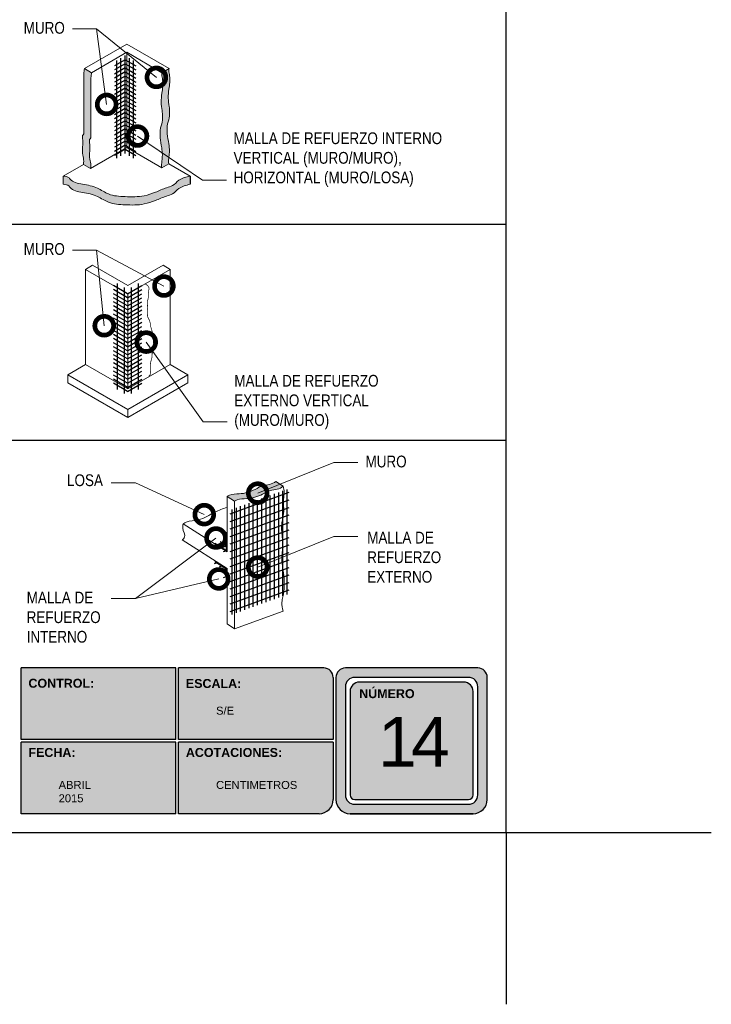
# Model space of a CAD drawing. Header units: millimetres. Extents: x 0 to 30, y 0 to 35.5.
# Tile 4 of 5: x 15.2 to 30, y 0 to 20.9. Entities that reach past the tile are written whole.
import ezdxf

# ---------------------------------------------------------------- set-up
doc = ezdxf.new("R2010")
doc.units = ezdxf.units.MM
doc.linetypes.add('DASHED2', pattern=[9.525, 6.35, -3.175])
for name, color, linetype, lineweight in [('CONSTRUPANEL', 170, 'Continuous', 20), ('hatch', 252, 'Continuous', 0), ('LAMINA ACCESORIOS', 1, 'Continuous', 30), ('TEXTO', 7, 'DASHED2', 0), ('TEXTO CUADRO DATOS', 251, 'Continuous', 0)]:
    doc.layers.add(name, color=color, linetype=linetype, lineweight=lineweight)
doc.layers.add('MURI', color=7, linetype='Continuous')
doc.styles.add('Erika', font='techl___.ttf', dxfattribs={"height": 0.25})
doc.styles.get("Standard").update_dxf_attribs({"font": 'arial.ttf'})
doc.dimstyles.new('Erika', dxfattribs={"dimtxt": 0.25, "dimasz": 0.8, "dimexe": 0.5, "dimexo": 0.5, "dimgap": 0, "dimtad": 0, "dimlfac": 0.1, "dimzin": 1, "dimdsep": 46, "dimtxsty": 'Erika', "dimblk": 'DOTSMALL', "dimcen": 2.5, "dimse1": 1, "dimse2": 1, "dimclrd": 252, "dimclre": 252, "dimclrt": 256, "dimadec": 0, "dimazin": 0, "dimtfac": 1, "dimtmove": 0, "dimatfit": 3, "dimldrblk": 'DOTSMALL', "dimfxl": 1, "dimlwd": 0, "dimlwe": 0, "dimarcsym": 0})
pattern_1 = [(0, (-393.41203, -2763.710795), (0.05625, 0.03247595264), [0.0375, -0.075]), (120, (-393.41203, -2763.710795), (-0.05625, 0.03247595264), [0.0375, -0.075]), (60, (-393.41203, -2763.710795), (1e-17, 0.0649519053), [-0.075, 0.0375])]

# ---------------------------------------------------------------- blocks, each defined once
blk = doc.blocks.new('_DotSmall')
at = {"color": 0, "linetype": 'ByBlock', "const_width": 0.5}
blk.add_lwpolyline([(-0.0625, 0, 1), (0.0625, 0, 1)], format="xyb", close=True, dxfattribs=at)

msp = doc.modelspace()

# ---------------------------------------------------------------- hatches: boundary and pattern name
at = {"true_color": 0xb3b3b3}
h = msp.add_hatch(color=253, dxfattribs=at)
h.paths.add_polyline_path([(22.169, 7.153, 0.414214), (21.969, 6.953), (21.969, 4.353, 0.414214), (22.269, 4.053), (24.888, 4.053, 0.414214), (25.188, 4.353), (25.188, 6.953, 0.414214), (24.988, 7.153)])
h.paths.add_polyline_path([(24.988, 6.753), (24.988, 4.453, -0.414214), (24.788, 4.253), (22.369, 4.253, -0.414214), (22.169, 4.453), (22.169, 6.753, -0.414214), (22.369, 6.953), (24.788, 6.953, -0.414214)], flags=16)
h.paths.add_polyline_path([(24.888, 6.653), (24.888, 4.453, -0.414214), (24.788, 4.353), (22.369, 4.353, -0.414214), (22.269, 4.453), (22.269, 6.653, -0.414214), (22.469, 6.853), (24.688, 6.853, -0.414214)], flags=0)
h.paths.add_polyline_path([(22.873, 6.559), (24.176, 6.559), (24.176, 4.303), (22.873, 4.303)], flags=8)
h.paths.add_polyline_path([(22.417, 8.338), (23.661, 8.338), (23.661, 8.047), (22.417, 8.047)], flags=9)
h = msp.add_hatch(color=253, dxfattribs=at)
h.paths.add_polyline_path([(18.558, 5.633), (18.558, 7.153), (15.267, 7.153), (15.267, 5.633)])
h.paths.add_polyline_path([(18.558, 5.573), (15.267, 5.573), (15.267, 4.053), (18.558, 4.053)])
h.paths.add_polyline_path([(18.618, 5.573), (18.618, 4.053), (21.609, 4.053, 0.414214), (21.909, 4.353), (21.909, 5.573)])
h.paths.add_polyline_path([(18.618, 7.153), (18.618, 5.633), (21.909, 5.633), (21.909, 6.953, 0.414214), (21.709, 7.153)])
at = {"layer": 'hatch', "linetype": 'Continuous'}
h = msp.add_hatch(dxfattribs=at)
h.set_pattern_fill('HONEY', color=256, scale=0.3)
h.set_pattern_definition(pattern_1)
edge = h.paths.add_edge_path()
edge.add_spline(control_points=[(5.153, 20.984), (5.146, 21.011), (5.125, 21.091), (5.157, 21.216), (5.205, 21.364), (5.046, 21.587), (5.104, 21.95), (5.087, 22.347), (5.293, 22.651), (5.06, 23.088), (5.118, 23.546), (5.173, 23.892), (5.187, 23.983)], knot_values=[0, 0, 0, 0, 0.082788, 0.245041, 0.381277, 0.519356, 1.007406, 1.418515, 1.706842, 1.999474, 2.774674, 3.051408, 3.051408, 3.051408, 3.051408], degree=3, periodic=0)
edge.add_line((5.187, 23.983), (5.07, 24.057))
edge.add_spline(control_points=[(5.07, 24.057), (5.055, 23.967), (5.001, 23.621), (4.942, 23.163), (5.175, 22.726), (4.969, 22.421), (4.986, 22.025), (4.929, 21.662), (5.087, 21.439), (5.039, 21.291), (5.008, 21.166), (5.028, 21.086), (5.035, 21.059)], knot_values=[0, 0, 0, 0, 0.276734, 1.051934, 1.344566, 1.632893, 2.044003, 2.532052, 2.670131, 2.806367, 2.96862, 3.051408, 3.051408, 3.051408, 3.051408], degree=3, periodic=0)
edge.add_line((5.035, 21.059), (5.153, 20.984))
edge = h.paths.add_edge_path()
edge.add_spline(control_points=[(5.187, 23.983), (5.244, 23.983), (5.349, 23.984), (5.503, 24.14), (5.855, 24.086), (6.143, 24.33), (6.441, 24.458), (6.644, 24.464), (6.81, 24.555), (6.953, 24.617), (7.097, 24.685), (7.28, 24.69), (7.401, 24.765), (7.487, 24.817)], knot_values=[0, 0, 0, 0, 0.164973, 0.299896, 0.617064, 1.115294, 1.370765, 1.581038, 1.70658, 1.933168, 2.052752, 2.177981, 2.470197, 2.470197, 2.470197, 2.470197], degree=3, periodic=0)
edge.add_line((7.487, 24.817), (7.368, 24.893))
edge.add_spline(control_points=[(7.368, 24.893), (7.282, 24.84), (7.161, 24.765), (6.978, 24.76), (6.834, 24.692), (6.691, 24.63), (6.525, 24.539), (6.322, 24.534), (6.024, 24.406), (5.736, 24.162), (5.384, 24.216), (5.23, 24.06), (5.126, 24.058), (5.07, 24.057)], knot_values=[0, 0, 0, 0, 0.292216, 0.417444, 0.537029, 0.763617, 0.889159, 1.099432, 1.354903, 1.853133, 2.170301, 2.305224, 2.46887, 2.46887, 2.46887, 2.46887], degree=3, periodic=0)
edge.add_line((5.07, 24.057), (5.187, 23.983))
edge = h.paths.add_edge_path()
edge.add_spline(control_points=[(12.637, 24.209), (12.649, 24.238), (12.698, 24.326), (12.899, 24.322), (13.089, 24.36), (13.195, 24.523), (13.381, 24.506), (13.549, 24.541), (13.711, 24.622), (13.823, 24.691), (13.942, 24.715), (13.952, 24.743)], knot_values=[0.045855, 0.045855, 0.045855, 0.045855, 0.13456, 0.349437, 0.565384, 0.70159, 0.87673, 1.0678, 1.226826, 1.401325, 1.505119, 1.505119, 1.505119, 1.505119], degree=3, periodic=0)
edge.add_line((13.952, 24.743), (13.833, 24.818))
edge.add_spline(control_points=[(13.833, 24.818), (13.823, 24.791), (13.704, 24.767), (13.592, 24.698), (13.43, 24.617), (13.262, 24.582), (13.076, 24.598), (12.97, 24.436), (12.808, 24.404), (12.679, 24.401), (12.637, 24.392)], knot_values=[0.220714, 0.220714, 0.220714, 0.220714, 0.324508, 0.499006, 0.658033, 0.849103, 1.024243, 1.160448, 1.376396, 1.505119, 1.505119, 1.505119, 1.505119], degree=3, periodic=0)
edge.add_line((12.637, 24.392), (12.637, 24.209))
edge = h.paths.add_edge_path()
edge.add_spline(control_points=[(19.81, 10.698), (19.828, 10.708), (19.906, 10.754), (20.122, 10.744), (20.361, 10.813), (20.557, 10.938), (20.717, 10.943), (20.812, 10.986), (20.846, 11.021)], knot_values=[0, 0, 0, 0, 0.062822, 0.268868, 0.620482, 0.800806, 0.949449, 1.094781, 1.094781, 1.094781, 1.094781], degree=3, periodic=0)
edge.add_line((20.846, 11.021), (20.687, 11.122))
edge.add_spline(control_points=[(20.687, 11.122), (20.652, 11.088), (20.558, 11.045), (20.397, 11.04), (20.201, 10.915), (19.962, 10.845), (19.746, 10.855), (19.668, 10.81), (19.65, 10.799)], knot_values=[0, 0, 0, 0, 0.145332, 0.293975, 0.474299, 0.825913, 1.031958, 1.094781, 1.094781, 1.094781, 1.094781], degree=3, periodic=0)
edge.add_line((19.65, 10.799), (19.81, 10.698))
edge = h.paths.add_edge_path()
edge.add_spline(control_points=[(19.655, 23.28), (19.656, 23.292), (19.66, 23.341), (19.639, 23.394), (19.635, 23.436), (19.634, 23.441)], knot_values=[0.062083, 0.062083, 0.062083, 0.062083, 0.098433, 0.210349, 0.226324, 0.226324, 0.226324, 0.226324], degree=3, periodic=0)
edge.add_line((19.634, 23.441), (18.882, 23.007))
edge.add_line((18.882, 23.007), (18.882, 22.834))
edge.add_line((18.882, 22.834), (19.655, 23.28))
h = msp.add_hatch(dxfattribs=at)
h.set_pattern_fill('HONEY', color=256, scale=0.3)
h.set_pattern_definition(pattern_1)
edge = h.paths.add_edge_path()
edge.add_spline(control_points=[(16.747, 17.777), (16.749, 17.821), (16.753, 17.888), (16.702, 18.067), (16.752, 18.223), (16.713, 18.387), (16.75, 18.417), (16.741, 18.798), (16.758, 19.215), (16.746, 19.674), (16.761, 19.777), (16.766, 19.813)], knot_values=[0, 0, 0, 0, 0.132451, 0.19783, 0.551749, 0.613394, 0.659281, 0.67456, 1.73247, 1.936358, 2.044923, 2.044923, 2.044923, 2.044923], degree=3, periodic=0)
edge.add_line((16.766, 19.813), (16.616, 19.9))
edge.add_spline(control_points=[(16.616, 19.9), (16.611, 19.864), (16.596, 19.76), (16.608, 19.302), (16.591, 18.885), (16.6, 18.504), (16.563, 18.473), (16.602, 18.31), (16.552, 18.153), (16.603, 17.974), (16.599, 17.908), (16.597, 17.863)], knot_values=[0, 0, 0, 0, 0.108565, 0.312452, 1.370363, 1.385642, 1.431529, 1.493174, 1.847093, 1.912472, 2.044923, 2.044923, 2.044923, 2.044923], degree=3, periodic=0)
edge.add_line((16.597, 17.863), (16.747, 17.777))
edge = h.paths.add_edge_path()
edge.add_spline(control_points=[(18.41, 17.878), (18.398, 17.924), (18.416, 18.017), (18.428, 18.157), (18.402, 18.39), (18.348, 18.618), (18.42, 18.833), (18.433, 18.958), (18.419, 19.112), (18.389, 19.276), (18.418, 19.494), (18.45, 19.691), (18.408, 19.835), (18.414, 19.885), (18.416, 19.9)], knot_values=[0, 0, 0, 0, 0.14506, 0.268688, 0.424546, 0.847297, 0.937514, 1.098375, 1.222003, 1.401255, 1.593694, 1.879417, 1.987967, 2.03127, 2.03127, 2.03127, 2.03127], degree=3, periodic=0)
edge.add_line((18.416, 19.9), (18.266, 19.813))
edge.add_spline(control_points=[(18.266, 19.813), (18.264, 19.799), (18.258, 19.748), (18.3, 19.605), (18.268, 19.408), (18.239, 19.19), (18.269, 19.026), (18.283, 18.872), (18.27, 18.746), (18.198, 18.532), (18.252, 18.303), (18.278, 18.07), (18.266, 17.93), (18.248, 17.838), (18.26, 17.791)], knot_values=[0, 0, 0, 0, 0.043303, 0.151853, 0.437576, 0.630015, 0.809267, 0.932896, 1.093756, 1.183973, 1.606724, 1.762582, 1.88621, 2.03127, 2.03127, 2.03127, 2.03127], degree=3, periodic=0)
edge.add_line((18.26, 17.791), (18.41, 17.878))
edge = h.paths.add_edge_path()
edge.add_spline(control_points=[(16.166, 17.439), (16.213, 17.434), (16.27, 17.429), (16.356, 17.303), (16.596, 17.265), (16.88, 17.211), (17.147, 17.017), (17.5, 17), (17.839, 16.992), (18.132, 17.091), (18.321, 17.181), (18.509, 17.229), (18.634, 17.385), (18.78, 17.419), (18.866, 17.439)], knot_values=[0, 0, 0, 0, 0.128165, 0.157399, 0.446042, 0.779336, 1.042763, 1.398482, 1.809701, 2.055869, 2.313984, 2.444002, 2.622792, 2.88017, 2.88017, 2.88017, 2.88017], degree=3, periodic=0)
edge.add_line((18.866, 17.439), (18.866, 17.615))
edge.add_spline(control_points=[(18.866, 17.615), (18.78, 17.595), (18.634, 17.561), (18.509, 17.405), (18.321, 17.357), (18.132, 17.267), (17.839, 17.168), (17.5, 17.176), (17.147, 17.194), (16.88, 17.387), (16.596, 17.441), (16.356, 17.479), (16.27, 17.605), (16.213, 17.61), (16.166, 17.615)], knot_values=[0, 0, 0, 0, 0.257379, 0.436169, 0.566186, 0.824301, 1.07047, 1.481689, 1.837408, 2.100835, 2.434129, 2.722771, 2.752006, 2.88017, 2.88017, 2.88017, 2.88017], degree=3, periodic=0)
edge.add_line((16.166, 17.615), (16.166, 17.439))
edge = h.paths.add_edge_path()
edge.add_spline(control_points=[(8.607, 15.023), (8.621, 15.124), (8.601, 15.302), (8.482, 15.538), (8.524, 15.88), (8.593, 16.229), (8.532, 16.551), (8.62, 16.709), (8.609, 16.869), (8.498, 17.139), (8.53, 17.463), (8.62, 17.773), (8.602, 17.925), (8.591, 18.016)], knot_values=[0, 0, 0, 0, 0.307126, 0.515854, 0.778997, 1.305124, 1.599206, 1.704983, 1.828659, 2.062976, 2.577067, 2.756793, 3.028826, 3.028826, 3.028826, 3.028826], degree=3, periodic=0)
edge.add_line((8.591, 18.016), (8.472, 18.092))
edge.add_spline(control_points=[(8.472, 18.092), (8.483, 18.001), (8.501, 17.849), (8.411, 17.538), (8.379, 17.215), (8.49, 16.944), (8.501, 16.784), (8.413, 16.627), (8.474, 16.304), (8.405, 15.956), (8.363, 15.614), (8.482, 15.377), (8.502, 15.2), (8.488, 15.098)], knot_values=[0, 0, 0, 0, 0.272033, 0.451759, 0.96585, 1.200167, 1.323843, 1.42962, 1.723702, 2.249829, 2.512972, 2.7217, 3.028826, 3.028826, 3.028826, 3.028826], degree=3, periodic=0)
edge.add_line((8.488, 15.098), (8.607, 15.023))
edge = h.paths.add_edge_path()
edge.add_spline(control_points=[(8.591, 18.016), (8.73, 18.065), (8.89, 18.194), (9.145, 18.157), (9.224, 18.282), (9.389, 18.254), (9.555, 18.343), (9.71, 18.465), (9.878, 18.455), (10.01, 18.559), (10.188, 18.576), (10.427, 18.634), (10.632, 18.777), (10.868, 18.769), (10.929, 18.843), (10.94, 18.856)], knot_values=[0, 0, 0, 0, 0.441958, 0.570509, 0.706181, 0.807671, 1.030169, 1.251289, 1.375949, 1.507301, 1.731632, 1.901348, 2.241588, 2.47161, 2.522468, 2.522468, 2.522468, 2.522468], degree=3, periodic=0)
edge.add_line((10.94, 18.856), (10.821, 18.932))
edge.add_spline(control_points=[(10.821, 18.932), (10.81, 18.919), (10.749, 18.845), (10.513, 18.853), (10.308, 18.71), (10.069, 18.652), (9.891, 18.634), (9.759, 18.531), (9.591, 18.54), (9.436, 18.418), (9.27, 18.33), (9.105, 18.357), (9.026, 18.232), (8.771, 18.27), (8.611, 18.141), (8.472, 18.092)], knot_values=[0, 0, 0, 0, 0.050858, 0.280879, 0.62112, 0.790836, 1.015166, 1.146519, 1.271179, 1.492299, 1.714797, 1.816287, 1.951959, 2.08051, 2.522468, 2.522468, 2.522468, 2.522468], degree=3, periodic=0)
edge.add_line((8.472, 18.092), (8.591, 18.016))

# ---------------------------------------------------------------- linework, layer by layer
at = {"color": 253, "true_color": 0xb3b3b3}
for p, q in [((15.267, 5.633), (15.267, 7.153)), ((18.558, 7.153), (15.267, 7.153)), ((18.558, 5.633), (18.558, 7.153)), ((18.618, 5.633), (18.618, 7.153)), ((21.709, 7.153), (18.618, 7.153)), ((24.988, 7.153), (22.169, 7.153)), ((21.909, 6.953), (21.909, 5.633)), ((21.969, 6.953), (21.969, 4.353)), ((24.788, 6.953), (22.369, 6.953)), ((25.188, 4.353), (25.188, 6.953)), ((22.169, 6.753), (22.169, 4.453)), ((24.688, 6.853), (22.469, 6.853)), ((24.988, 4.453), (24.988, 6.753)), ((22.269, 6.653), (22.269, 4.453)), ((24.888, 4.453), (24.888, 6.653)), ((18.558, 5.633), (15.267, 5.633)), ((15.267, 4.053), (15.267, 5.573)), ((18.558, 5.573), (15.267, 5.573)), ((18.558, 4.053), (18.558, 5.573)), ((21.909, 5.633), (18.618, 5.633)), ((18.618, 4.053), (18.618, 5.573)), ((21.909, 5.573), (18.618, 5.573)), ((21.909, 5.573), (21.909, 4.353)), ((22.369, 4.353), (24.788, 4.353)), ((22.369, 4.253), (24.788, 4.253)), ((18.558, 4.053), (15.267, 4.053)), ((21.609, 4.053), (18.618, 4.053)), ((24.888, 4.053), (22.269, 4.053)), ((22.269, 4.053), (24.888, 4.053))]:
    msp.add_line(p, q, dxfattribs=at)
at = {"color": 254, "true_color": 0xe3e3e3}
for q in [(25.588, 0), (25.588, 0), (29.958, 3.653)]:
    msp.add_line((25.588, 3.653), q, dxfattribs=at)
msp.add_lwpolyline([(3.998, 3.653), (25.588, 3.653), (25.588, 31.593), (3.998, 31.593)], close=True, dxfattribs=at)
at = {"color": 253, "true_color": 0xb3b3b3}
for centre, radius, start, end in [((21.709, 6.953), 0.2, 0, 90), ((22.169, 6.953), 0.2, 90, 180), ((24.988, 6.953), 0.2, 0, 90), ((22.369, 6.753), 0.2, 90, 180), ((24.788, 6.753), 0.2, 0, 90), ((22.469, 6.653), 0.2, 90, 180), ((24.688, 6.653), 0.2, 0, 90), ((22.369, 4.453), 0.2, 180, 270), ((22.369, 4.453), 0.1, 180, 270), ((24.788, 4.453), 0.2, 270, 0), ((24.788, 4.453), 0.1, 270, 360), ((21.609, 4.353), 0.3, 270, 0), ((22.269, 4.353), 0.3, 180, 270), ((22.269, 4.353), 0.3, 180, 270), ((24.888, 4.353), 0.3, 270, 0), ((24.888, 4.353), 0.3, 270, 0)]:
    msp.add_arc(centre, radius, start, end, dxfattribs=at)
at = {"layer": 'CONSTRUPANEL'}
for p, q in [((17.516, 20.419), (16.616, 19.9)), ((17.516, 20.419), (18.416, 19.9)), ((17.516, 20.246), (16.766, 19.813)), ((17.516, 18.221), (17.516, 20.246)), ((17.516, 20.246), (18.266, 19.813)), ((16.616, 19.9), (16.766, 19.813)), ((18.416, 19.9), (18.266, 19.813)), ((17.516, 18.221), (16.747, 17.777)), ((17.516, 18.221), (18.26, 17.791)), ((16.597, 17.863), (16.166, 17.615)), ((16.597, 17.863), (16.747, 17.777)), ((18.41, 17.878), (18.26, 17.791)), ((18.41, 17.878), (18.866, 17.615)), ((16.166, 17.615), (16.166, 17.439)), ((16.638, 15.63), (16.788, 15.717)), ((17.538, 15.284), (16.788, 15.717)), ((17.538, 15.284), (18.288, 15.717)), ((18.438, 15.63), (18.288, 15.717)), ((17.538, 15.111), (16.638, 15.63)), ((16.638, 15.63), (16.638, 13.605)), ((17.538, 15.111), (18.438, 15.63)), ((18.438, 15.63), (18.438, 13.605)), ((17.538, 15.111), (17.538, 13.086)), ((17.538, 15.111), (17.538, 13.086)), ((16.263, 13.389), (16.638, 13.605)), ((17.538, 13.086), (16.638, 13.605)), ((17.538, 13.086), (18.438, 13.605)), ((18.813, 13.389), (18.438, 13.605)), ((17.538, 12.653), (16.263, 13.389)), ((16.263, 13.389), (16.263, 13.216)), ((17.538, 12.48), (16.263, 13.216)), ((17.538, 12.653), (18.813, 13.389)), ((17.538, 12.48), (18.813, 13.216)), ((18.813, 13.389), (18.813, 13.216)), ((17.538, 12.653), (17.538, 12.48)), ((20.687, 11.122), (20.846, 11.021)), ((19.65, 9.622), (19.65, 10.799)), ((19.65, 10.799), (19.81, 10.698)), ((19.81, 7.988), (19.81, 10.698)), ((18.715, 10.217), (19.65, 9.622)), ((18.695, 9.875), (19.65, 9.267)), ((19.65, 8.09), (19.65, 9.267)), ((19.811, 7.988), (20.845, 8.364)), ((19.65, 8.09), (19.811, 7.988))]:
    msp.add_line(p, q, dxfattribs=at)
at = {"layer": 'CONSTRUPANEL', "color": 0}
for p, q in [((18.348, 19.86), (18.348, 19.86)), ((18.36, 17.85), (18.36, 17.85))]:
    msp.add_line(p, q, dxfattribs=at)
at = {"layer": 'CONSTRUPANEL', "const_width": 0.015}
msp.add_lwpolyline([(17.905, 15.322), (17.924, 15.31), (17.944, 15.297), (17.969, 15.275), (17.988, 15.24), (17.988, 15.211), (17.983, 15.168), (17.983, 15.134), (17.974, 15.123), (17.974, 15.024), (17.964, 14.98), (17.954, 14.97), (17.959, 14.813), (17.954, 14.734), (17.959, 14.622), (17.998, 14.548), (18.013, 14.499), (18.028, 14.406), (18.057, 14.307), (18.072, 14.199), (18.082, 14.088), (18.091, 14.03), (18.087, 13.968), (18.077, 13.924), (18.057, 13.87), (18.057, 13.827), (18.052, 13.789), (18.052, 13.762), (18.042, 13.713), (18.033, 13.683), (18.023, 13.658), (18.018, 13.552), (18.018, 13.487), (18.023, 13.445), (18.018, 13.403), (18.008, 13.384), (17.988, 13.359), (17.988, 13.346)], dxfattribs=at)
at = {"layer": 'CONSTRUPANEL', "linetype": 'Continuous'}
for points in [[(16.616, 19.9), (16.603, 19.792), (16.6, 19.588), (16.6, 18.53), (16.599, 18.515), (16.576, 18.475), (16.576, 18.414), (16.58, 18.06), (16.594, 17.996), (16.597, 17.863)], [(16.766, 19.813), (16.753, 19.705), (16.75, 19.501), (16.75, 18.443), (16.749, 18.428), (16.726, 18.389), (16.726, 18.327), (16.73, 17.973), (16.744, 17.909), (16.747, 17.777)], [(16.166, 17.615), (16.288, 17.576), (16.306, 17.553), (16.573, 17.443), (16.895, 17.356), (17.128, 17.233), (17.479, 17.178), (17.89, 17.197), (18.125, 17.27), (18.365, 17.366), (18.487, 17.411), (18.625, 17.525), (18.866, 17.615)], [(16.166, 17.439), (16.288, 17.4), (16.306, 17.377), (16.573, 17.267), (16.895, 17.18), (17.128, 17.057), (17.479, 17.002), (17.89, 17.021), (18.125, 17.094), (18.365, 17.19), (18.487, 17.235), (18.625, 17.349), (18.866, 17.439)]]:
    msp.add_spline(points, degree=3, dxfattribs=at)
for points, knots in [([(18.416, 19.9), (18.414, 19.885), (18.408, 19.835), (18.45, 19.691), (18.418, 19.494), (18.389, 19.276), (18.419, 19.112), (18.433, 18.958), (18.42, 18.833), (18.348, 18.618), (18.402, 18.39), (18.428, 18.157), (18.416, 18.017), (18.398, 17.924), (18.41, 17.878)], [0, 0, 0, 0, 0.043303, 0.151853, 0.437576, 0.630015, 0.809267, 0.932896, 1.093756, 1.183973, 1.606724, 1.762582, 1.88621, 2.03127, 2.03127, 2.03127, 2.03127]), ([(18.266, 19.813), (18.264, 19.799), (18.258, 19.748), (18.3, 19.605), (18.268, 19.408), (18.239, 19.19), (18.269, 19.026), (18.283, 18.872), (18.27, 18.746), (18.198, 18.532), (18.252, 18.303), (18.278, 18.07), (18.266, 17.93), (18.248, 17.838), (18.26, 17.791)], [0, 0, 0, 0, 0.043303, 0.151853, 0.437576, 0.630015, 0.809267, 0.932896, 1.093756, 1.183973, 1.606724, 1.762582, 1.88621, 2.03127, 2.03127, 2.03127, 2.03127]), ([(19.65, 10.799), (19.668, 10.81), (19.746, 10.855), (19.962, 10.845), (20.201, 10.915), (20.397, 11.04), (20.558, 11.045), (20.652, 11.088), (20.687, 11.122)], [0, 0, 0, 0, 0.062822, 0.268868, 0.620482, 0.800806, 0.949449, 1.094781, 1.094781, 1.094781, 1.094781]), ([(19.81, 10.698), (19.828, 10.708), (19.906, 10.754), (20.122, 10.744), (20.361, 10.813), (20.557, 10.938), (20.717, 10.943), (20.812, 10.986), (20.846, 11.021)], [0, 0, 0, 0, 0.062822, 0.268868, 0.620482, 0.800806, 0.949449, 1.094781, 1.094781, 1.094781, 1.094781]), ([(20.846, 11.021), (20.857, 10.976), (20.879, 10.884), (20.833, 10.691), (20.879, 10.472), (20.799, 10.21), (20.818, 9.993), (20.852, 9.757), (20.787, 9.482), (20.883, 9.107), (20.869, 8.775), (20.805, 8.527), (20.828, 8.426), (20.845, 8.364)], [0, 0, 0, 0, 0.134163, 0.281835, 0.583168, 0.781976, 1.090452, 1.225009, 1.497091, 1.914222, 2.363189, 2.483765, 2.671044, 2.671044, 2.671044, 2.671044]), ([(18.715, 10.217), (18.738, 10.23), (18.836, 10.287), (19.094, 10.279), (19.354, 10.467), (19.563, 10.54), (19.65, 10.57)], [0, 0, 0, 0, 0.07713, 0.338944, 0.729321, 1.004681, 1.004681, 1.004681, 1.004681]), ([(18.694, 9.875), (18.715, 9.893), (18.788, 9.96), (18.69, 10.093), (18.71, 10.188), (18.715, 10.217)], [0, 0, 0, 0, 0.0770373, 0.2759327, 0.3647516, 0.3647516, 0.3647516, 0.3647516])]:
    msp.add_open_spline(points, degree=3, knots=knots, dxfattribs=at)
at = {"layer": 'DEFPOINTS', "linetype": 'Continuous'}
for p, q in [((14.793, 16.593), (25.588, 16.593)), ((14.793, 11.997), (25.588, 11.997))]:
    msp.add_line(p, q, dxfattribs=at)
at = {"layer": 'LAMINA ACCESORIOS'}
for p, q in [((17.392, 18.045), (17.392, 20.123)), ((17.482, 18.096), (17.482, 20.175)), ((17.571, 18.045), (17.571, 20.123)), ((17.482, 20.088), (17.257, 19.958)), ((17.482, 20.002), (17.257, 19.872)), ((17.482, 19.915), (17.257, 19.785)), ((17.303, 17.993), (17.303, 20.072)), ((17.482, 20.088), (17.707, 19.958)), ((17.482, 20.088), (17.707, 19.958)), ((17.482, 20.002), (17.707, 19.872)), ((17.482, 19.915), (17.707, 19.785)), ((17.661, 17.993), (17.661, 20.072)), ((17.482, 19.829), (17.257, 19.699)), ((17.482, 19.742), (17.257, 19.612)), ((17.482, 19.829), (17.707, 19.699)), ((17.482, 19.742), (17.707, 19.612)), ((17.482, 19.655), (17.257, 19.525)), ((17.482, 19.569), (17.257, 19.439)), ((17.482, 19.482), (17.257, 19.352)), ((17.482, 19.655), (17.707, 19.525)), ((17.482, 19.569), (17.707, 19.439)), ((17.482, 19.482), (17.707, 19.352)), ((17.482, 19.396), (17.257, 19.266)), ((17.482, 19.309), (17.257, 19.179)), ((17.482, 19.396), (17.707, 19.266)), ((17.482, 19.309), (17.707, 19.179)), ((17.482, 19.222), (17.257, 19.092)), ((17.482, 19.136), (17.257, 19.006)), ((17.482, 19.222), (17.707, 19.092)), ((17.482, 19.136), (17.707, 19.006)), ((17.482, 19.049), (17.257, 18.919)), ((17.482, 18.963), (17.257, 18.833)), ((17.482, 18.876), (17.257, 18.746)), ((17.482, 19.049), (17.707, 18.919)), ((17.482, 18.963), (17.707, 18.833)), ((17.482, 18.876), (17.707, 18.746)), ((17.482, 18.789), (17.257, 18.659)), ((17.482, 18.703), (17.257, 18.573)), ((17.482, 18.789), (17.707, 18.659)), ((17.482, 18.703), (17.707, 18.573)), ((17.482, 18.616), (17.257, 18.486)), ((17.482, 18.53), (17.257, 18.4)), ((17.482, 18.443), (17.257, 18.313)), ((17.482, 18.616), (17.707, 18.486)), ((17.482, 18.53), (17.707, 18.4)), ((17.482, 18.443), (17.707, 18.313)), ((17.482, 18.356), (17.257, 18.226)), ((17.482, 18.27), (17.257, 18.14)), ((17.482, 18.356), (17.707, 18.226)), ((17.482, 18.27), (17.707, 18.14)), ((17.482, 18.183), (17.257, 18.053)), ((17.482, 18.183), (17.707, 18.053)), ((17.309, 15.329), (17.309, 14.722)), ((17.759, 15.329), (17.759, 14.722)), ((17.534, 15.112), (17.234, 15.285)), ((17.534, 15.025), (17.234, 15.199)), ((17.534, 14.939), (17.234, 15.112)), ((17.459, 15.242), (17.459, 14.636)), ((17.534, 15.112), (17.834, 15.285)), ((17.534, 15.025), (17.834, 15.199)), ((17.534, 14.939), (17.834, 15.112)), ((17.609, 15.242), (17.609, 14.636)), ((17.609, 15.242), (17.609, 14.636)), ((17.534, 14.852), (17.234, 15.025)), ((17.534, 14.766), (17.234, 14.939)), ((17.309, 14.896), (17.309, 13.077)), ((17.534, 14.852), (17.834, 15.025)), ((17.534, 14.766), (17.834, 14.939)), ((17.759, 14.896), (17.759, 13.077)), ((17.534, 14.679), (17.234, 14.852)), ((17.534, 14.679), (17.234, 14.852)), ((17.534, 14.592), (17.234, 14.766)), ((17.534, 14.506), (17.234, 14.679)), ((17.459, 14.809), (17.459, 12.99)), ((17.534, 14.679), (17.834, 14.852)), ((17.534, 14.679), (17.834, 14.852)), ((17.534, 14.592), (17.834, 14.766)), ((17.534, 14.506), (17.834, 14.679)), ((17.609, 14.809), (17.609, 12.99)), ((17.609, 14.809), (17.609, 12.99)), ((17.534, 14.419), (17.234, 14.592)), ((17.534, 14.333), (17.234, 14.506)), ((17.534, 14.419), (17.834, 14.592)), ((17.534, 14.333), (17.834, 14.506)), ((17.534, 14.244), (17.234, 14.417)), ((17.534, 14.157), (17.234, 14.33)), ((17.534, 14.07), (17.234, 14.244)), ((17.534, 14.244), (17.834, 14.417)), ((17.534, 14.157), (17.834, 14.33)), ((17.534, 14.07), (17.834, 14.244)), ((17.534, 13.984), (17.234, 14.157)), ((17.534, 13.897), (17.234, 14.07)), ((17.534, 13.984), (17.834, 14.157)), ((17.534, 13.897), (17.834, 14.07)), ((17.534, 13.811), (17.234, 13.984)), ((17.534, 13.724), (17.234, 13.897)), ((17.534, 13.811), (17.834, 13.984)), ((17.534, 13.724), (17.834, 13.897)), ((17.534, 13.64), (17.234, 13.813)), ((17.534, 13.553), (17.234, 13.726)), ((17.534, 13.467), (17.234, 13.64)), ((17.534, 13.64), (17.834, 13.813)), ((17.534, 13.553), (17.834, 13.726)), ((17.534, 13.467), (17.834, 13.64)), ((17.534, 13.38), (17.234, 13.553)), ((17.534, 13.293), (17.234, 13.467)), ((17.534, 13.38), (17.834, 13.553)), ((17.534, 13.293), (17.834, 13.467)), ((17.534, 13.207), (17.234, 13.38)), ((17.534, 13.12), (17.234, 13.293)), ((17.534, 13.034), (17.234, 13.207)), ((17.534, 13.207), (17.834, 13.38)), ((17.534, 13.12), (17.834, 13.293)), ((17.534, 13.034), (17.834, 13.207)), ((20.84, 9.802), (20.84, 10.919)), ((20.93, 9.835), (20.93, 10.952)), ((19.715, 10.43), (20.975, 10.889)), ((19.715, 10.27), (20.975, 10.729)), ((20.21, 9.573), (20.21, 10.69)), ((20.3, 9.605), (20.3, 10.723)), ((20.39, 9.638), (20.39, 10.756)), ((20.48, 9.671), (20.48, 10.788)), ((20.57, 9.704), (20.57, 10.821)), ((20.66, 9.736), (20.66, 10.854)), ((20.75, 9.769), (20.75, 10.887)), ((19.715, 10.111), (20.975, 10.569)), ((19.76, 9.409), (19.76, 10.526)), ((19.85, 9.442), (19.85, 10.559)), ((19.94, 9.474), (19.94, 10.592)), ((20.03, 9.507), (20.03, 10.625)), ((20.12, 9.54), (20.12, 10.657)), ((19.715, 9.951), (20.975, 10.41)), ((19.715, 9.792), (20.975, 10.25)), ((19.715, 9.632), (20.975, 10.091)), ((19.387, 9.761), (19.65, 9.857)), ((19.504, 9.845), (19.65, 9.752)), ((19.577, 9.948), (19.65, 9.972)), ((19.617, 9.887), (19.65, 9.866)), ((19.636, 9.648), (19.636, 10.038)), ((19.715, 9.472), (20.975, 9.931)), ((19.39, 9.804), (19.636, 9.648)), ((19.489, 9.696), (19.65, 9.755)), ((19.577, 9.788), (19.65, 9.812)), ((19.577, 9.629), (19.65, 9.653)), ((19.715, 9.313), (20.975, 9.771)), ((20.39, 8.521), (20.39, 9.638)), ((20.48, 8.554), (20.48, 9.671)), ((20.57, 8.586), (20.57, 9.704)), ((20.66, 8.619), (20.66, 9.736)), ((20.75, 8.652), (20.75, 9.769)), ((20.84, 8.685), (20.84, 9.802)), ((20.93, 8.717), (20.93, 9.835)), ((19.715, 9.153), (20.975, 9.612)), ((19.715, 8.993), (20.975, 9.452)), ((19.85, 8.324), (19.85, 9.442)), ((19.94, 8.357), (19.94, 9.474)), ((20.03, 8.39), (20.03, 9.507)), ((20.12, 8.423), (20.12, 9.54)), ((20.21, 8.455), (20.21, 9.573)), ((20.3, 8.488), (20.3, 9.605)), ((19.387, 9.372), (19.449, 9.395)), ((19.39, 9.415), (19.636, 9.259)), ((19.489, 9.307), (19.551, 9.33)), ((19.577, 9.24), (19.65, 9.264)), ((19.636, 8.869), (19.636, 9.259)), ((19.715, 8.834), (20.975, 9.292)), ((19.76, 8.291), (19.76, 9.409)), ((19.577, 9.08), (19.65, 9.104)), ((19.715, 8.674), (20.975, 9.133)), ((19.577, 8.92), (19.65, 8.945)), ((19.715, 8.515), (20.975, 8.973)), ((19.715, 8.355), (20.975, 8.814))]:
    msp.add_line(p, q, dxfattribs=at)
at = {"layer": 'MURI'}
msp.add_line((18.866, 17.615), (18.866, 17.439), dxfattribs=at)

# ---------------------------------------------------------------- texts
at = {"layer": 'TEXTO', "linetype": 'ByBlock', "lineweight": 0, "char_height": 0.25, "style": 'Erika'}
for s, insert, attachment_point in [('MURO', (15.323, 20.892), 1), ('MALLA DE REFUERZO INTERNO \\PVERTICAL (MURO/MURO), \\PHORIZONTAL (MURO/LOSA) ', (19.79, 18.544), 1), ('MURO', (15.323, 16.189), 1), ('MALLA DE REFUERZO\\PEXTERNO VERTICAL\\P(MURO/MURO) ', (19.805, 13.386), 1), ('MURO', (23.473, 11.669), 3), ('LOSA', (16.245, 11.271), 1), ('MALLA DE \\PREFUERZO\\PEXTERNO ', (22.634, 10.05), 1), ('MALLA DE \\PREFUERZO\\PINTERNO ', (15.386, 8.775), 1)]:
    msp.add_mtext(s, dxfattribs=dict(at, insert=insert, attachment_point=attachment_point))
at = {"layer": 'TEXTO CUADRO DATOS', "attachment_point": 1}
for s, insert, char_height, width in [('{\\fArial|b1|i0|c0|p34;CONTROL:}', (15.423, 6.923), 0.19, 0.00323), ('{\\fArial|b1|i0|c0|p34;ESCALA:}', (18.774, 6.918), 0.19, 0.00323), ('{\\fArial|b1|i0|c0|p34;NÚMERO}', (22.464, 6.702), 0.19, 0.00323), ('\\pi-1.8111;www.construpanel.com.mx\\P\\pi-1.4048;DETALLES TIPICOS\\P\\pi-2.3799;LOS TIPOS DE PANELES VARIAN\\P\\pi-1.4548;SEGUN PROYECTO.', (12.354, 6.273), 0.21742, 0.0037), ('{\\fArial|b0|i0|c0|p34;S/E}', (19.417, 6.33), 0.17, 0.00323), ('\\pi-0.54167;{\\T0.75;14}', (23.408, 6.112), 1.06042, 0.00457), ('{\\fArial|b1|i0|c0|p34;FECHA:}', (15.423, 5.451), 0.19, 0.00323), ('{\\fArial|b1|i0|c0|p34;ACOTACIONES:}', (18.774, 5.451), 0.19, 0.00323), ('{\\fArial|b0|i0|c0|p34;ABRIL 2015}', (16.066, 4.75), 0.17, 0.00323), ('{\\fArial|b0|i0|c0|p34;CENTIMETROS}', (19.417, 4.75), 0.17, 0.00323)]:
    msp.add_mtext(s, dxfattribs=dict(at, insert=insert, char_height=char_height, width=width))

# ---------------------------------------------------------------- leaders
at = {"layer": 'TEXTO', "linetype": 'ByBlock', "lineweight": 0}
for points in [[(18.147, 19.713), (16.87, 20.744), (16.359, 20.744)], [(17.088, 19.138), (16.87, 20.744), (16.359, 20.744)], [(17.744, 18.465), (19.125, 17.524), (19.636, 17.524)], [(17.036, 14.431), (16.87, 16.042), (16.359, 16.042)], [(18.307, 15.275), (16.87, 16.042), (16.359, 16.042)], [(17.931, 14.083), (19.143, 12.391), (19.654, 12.391)], [(20.304, 10.871), (21.926, 11.522), (22.437, 11.522)], [(19.166, 10.414), (17.703, 11.093), (17.181, 11.093)], [(19.415, 9.917), (17.703, 8.629), (17.181, 8.629)], [(20.304, 9.299), (21.926, 9.95), (22.437, 9.95)], [(19.474, 9.046), (17.703, 8.629), (17.181, 8.629)]]:
    msp.add_leader(points, dimstyle='Erika', override={"dimgap": 0, "dimtad": 0}, dxfattribs=at)

doc.saveas('drawing.dxf')
